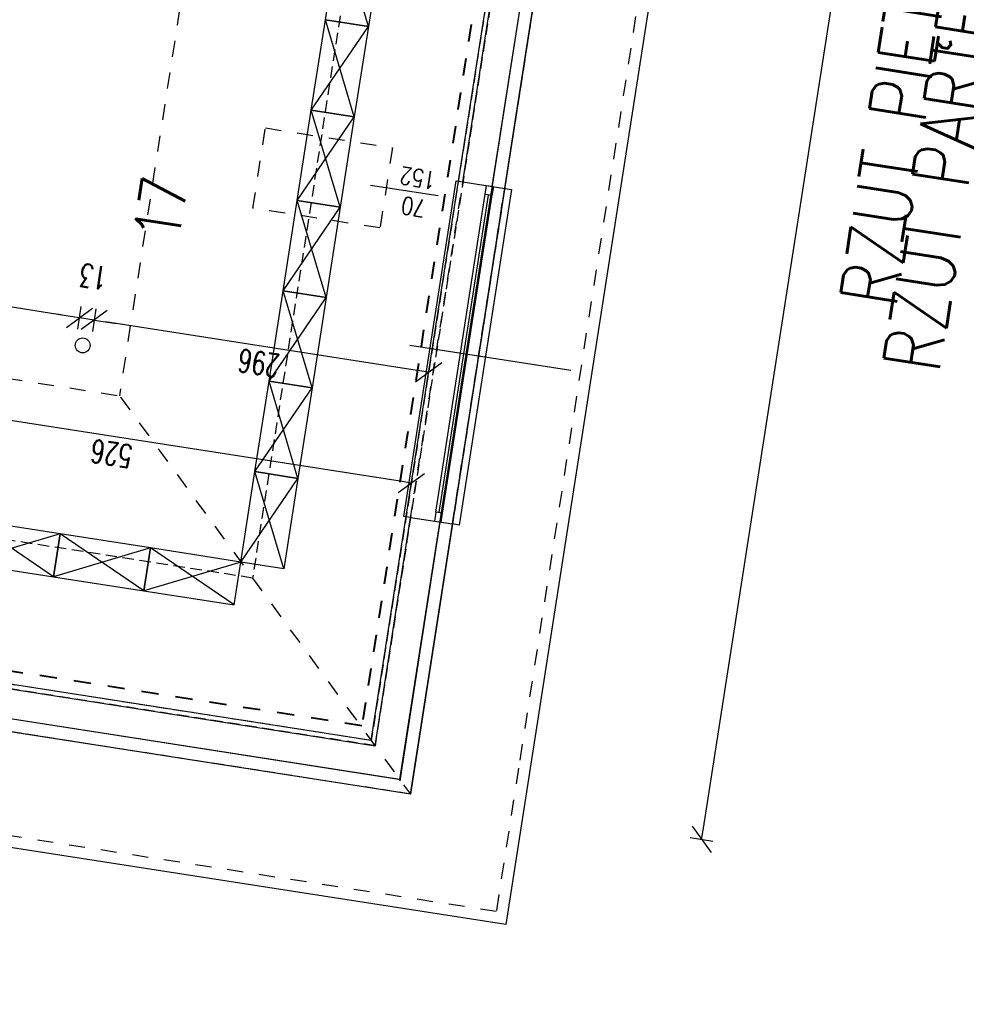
# Model space of a CAD drawing. Extents: x -38969 to 27108, y -24488 to 212598.
# Tile 211 of 256: x -6583 to -5755, y 37870 to 38731. Entities that reach past the tile are written whole.
import ezdxf
from ezdxf import colors
from ezdxf.entities.mleader import LeaderData, LeaderLine
from ezdxf.math import Vec2, Vec3

# ---------------------------------------------------------------- set-up
doc = ezdxf.new("R2010")
doc.units = 0
doc.header["$LTSCALE"] = 100
doc.header["$MEASUREMENT"] = 0
for name, pattern in [('0.5_0.5', [1, 0.5, -0.5]), ('0.7_0.7', [1.4, 0.7, -0.7]), ('DASHED22', [0.15, 0.1, -0.05])]:
    doc.linetypes.add(name, pattern=pattern)
doc.layers.get('0').update_dxf_attribs({"linetype": 'CONTINUOUS'})
doc.layers.get('DEFPOINTS').update_dxf_attribs({"linetype": 'CONTINUOUS'})
for name, color, linetype in [('F_0-MUR istn', 200, 'CONTINUOUS'), ('F_0-MUW', 1, 'CONTINUOUS'), ('F_0-NR POM', 3, 'CONTINUOUS'), ('F_0-POMOCNICZA', 2, 'CONTINUOUS'), ('F_0-POW', 123, 'DASHED22'), ('F_0-STOLARKA', 6, 'CONTINUOUS'), ('F_0-STOLARKA TXT', 6, 'CONTINUOUS'), ('F_0-TXT', 123, 'CONTINUOUS'), ('F_1-DIM100', 6, 'CONTINUOUS'), ('F_1-MEBLE', 5, 'CONTINUOUS'), ('F_1-mur', 3, 'CONTINUOUS'), ('F_1-MUR istn', 200, 'CONTINUOUS'), ('F_1-MUW', 1, 'CONTINUOUS'), ('F_1-POMOCNICZA', 2, 'CONTINUOUS'), ('F_1-POW', 2, 'DASHED22'), ('F_1-POW pos', 2, 'DASHED22'), ('F_1-STOLARKA TXT', 6, 'CONTINUOUS'), ('F_1-TXT', 123, 'CONTINUOUS'), ('F_1-WYKONCZENIE ŚCIANY', 140, 'CONTINUOUS'), ('t_1-TXT', 123, 'CONTINUOUS')]:
    doc.layers.add(name, color=color, linetype=linetype)
doc.styles.add('Arial', font='arial.ttf')
doc.styles.add('ROMANS', font='ROMANS.shx', dxfattribs={"width": 0.8})
doc.styles.get("Standard").update_dxf_attribs({"font": 'romans.shx', "width": 0.7})
doc.dimstyles.new('DIM100', dxfattribs={"dimscale": 10, "dimtxt": 2, "dimasz": 1, "dimexe": 0, "dimexo": 0, "dimgap": 0.5, "dimtad": 1, "dimdec": 4, "dimrnd": 0.5, "dimdsep": 46, "dimtxsty": 'Standard', "dimblk1": 'TICK1', "dimblk2": 'TICK1', "dimsah": 1, "dimcen": 0, "dimse1": 1, "dimse2": 1, "dimclrd": 6, "dimclre": 6, "dimclrt": 123, "dimadec": 0, "dimazin": 0, "dimtfac": 1, "dimtdec": 4, "dimtmove": 2, "dimatfit": 3, "dimldrblk": 'TICK1', "dimfxl": 1, "dimtolj": 1, "dimarcsym": 0})

# ---------------------------------------------------------------- blocks, each defined once
blk = doc.blocks.new('TICK1')
at = {"color": 0}
for p, q in [((-1, -1), (1, 1)), ((0, -1), (0, 1)), ((0, 0), (-1, 0))]:
    blk.add_line(p, q, dxfattribs=at)
blk = doc.blocks.new('*D1613')
at = {"layer": 'DEFPOINTS', "color": 0}
for p in [(-6759.97, 38406.72), (-6794.73, 38183.6), (-6275.3, 38100.65)]:
    blk.add_point(p, dxfattribs=at)
at = {"layer": 'F_1-DIM100', "color": 6, "lineweight": -2, "transparency": 16777216}
blk.add_line((-6250.12, 38327.29), (-6750.08, 38405.18), dxfattribs=at)
at = {"layer": 'F_1-DIM100', "color": 6, "lineweight": -2, "transparency": 16777216, "xscale": 10, "yscale": 10, "zscale": 10}
for p, rotation in [((-6759.97, 38406.72), 171.1447089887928), ((-6240.23, 38325.75), 351.1447089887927)]:
    blk.add_blockref('TICK1', p, dxfattribs=dict(at, rotation=rotation))
at = {"layer": 'F_1-DIM100', "color": 123, "transparency": 16777216, "insert": (-6502.41, 38351.41), "char_height": 20, "attachment_point": 5, "rotation": 171.14471}
blk.add_mtext('\\A1;526', dxfattribs=at)
blk = doc.blocks.new('*D1614')
at = {"layer": 'DEFPOINTS', "color": 0}
for p in [(-6517.6, 38468.27), (-6521.21, 38445.11), (-6223.49, 38433.25)]:
    blk.add_point(p, dxfattribs=at)
at = {"layer": 'F_1-DIM100', "color": 6, "lineweight": -2, "transparency": 16777216}
blk.add_line((-6235.01, 38424.24), (-6507.72, 38466.73), dxfattribs=at)
at = {"layer": 'F_1-DIM100', "color": 6, "lineweight": -2, "transparency": 16777216, "xscale": 10, "yscale": 10, "zscale": 10}
for p, rotation in [((-6517.6, 38468.27), 171.1447089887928), ((-6225.13, 38422.7), 351.1447089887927)]:
    blk.add_blockref('TICK1', p, dxfattribs=dict(at, rotation=rotation))
at = {"layer": 'F_1-DIM100', "color": 123, "transparency": 16777216, "insert": (-6373.67, 38430.66), "char_height": 20, "attachment_point": 5, "rotation": 171.14471}
blk.add_mtext('\\A1;296', dxfattribs=at)
blk = doc.blocks.new('*D1615')
at = {"layer": 'DEFPOINTS', "color": 0}
for p in [(-6530.38, 38470.26), (-6534.13, 38446.17), (-6521.21, 38445.11)]:
    blk.add_point(p, dxfattribs=at)
at = {"layer": 'F_1-DIM100', "color": 6, "lineweight": -2, "transparency": 16777216}
for p, q in [((-6540.26, 38471.8), (-6550.14, 38473.34)), ((-6517.6, 38468.27), (-6530.38, 38470.26)), ((-6507.72, 38466.73), (-6497.84, 38465.19))]:
    blk.add_line(p, q, dxfattribs=at)
at = {"layer": 'F_1-DIM100', "color": 6, "lineweight": -2, "transparency": 16777216, "xscale": 10, "yscale": 10, "zscale": 10}
for p, rotation in [((-6530.38, 38470.26), 351.1447089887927), ((-6517.6, 38468.27), 171.1447089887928)]:
    blk.add_blockref('TICK1', p, dxfattribs=dict(at, rotation=rotation))
at = {"layer": 'F_1-DIM100', "color": 123, "transparency": 16777216, "insert": (-6518.22, 38506.32), "char_height": 20, "attachment_point": 5, "rotation": 171.14471}
blk.add_mtext('\\A1;13', dxfattribs=at)
blk = doc.blocks.new('*D1616')
at = {"layer": 'DEFPOINTS', "color": 0}
for p in [(-6961.25, 38537.39), (-6964.86, 38514.23), (-6534.13, 38446.17)]:
    blk.add_point(p, dxfattribs=at)
at = {"layer": 'F_1-DIM100', "color": 6, "lineweight": -2, "transparency": 16777216}
blk.add_line((-6540.26, 38471.8), (-6951.37, 38535.85), dxfattribs=at)
at = {"layer": 'F_1-DIM100', "color": 6, "lineweight": -2, "transparency": 16777216, "xscale": 10, "yscale": 10, "zscale": 10}
for p, rotation in [((-6961.25, 38537.39), 171.1447089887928), ((-6530.38, 38470.26), 351.1447089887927)]:
    blk.add_blockref('TICK1', p, dxfattribs=dict(at, rotation=rotation))
at = {"layer": 'F_1-DIM100', "color": 123, "transparency": 16777216, "insert": (-6748.12, 38489), "char_height": 20, "attachment_point": 5, "rotation": 171.14471}
blk.add_mtext('\\A1;436', dxfattribs=at)
blk = doc.blocks.new('*D1667')
at = {"layer": 'DEFPOINTS', "color": 0}
for p in [(-6572.68, 39273.4), (-6534.17, 39267.4), (-6755.93, 38432.59)]:
    blk.add_point(p, dxfattribs=at)
at = {"layer": 'F_1-DIM100', "color": 6, "lineweight": -2, "transparency": 16777216}
blk.add_line((-6664.87, 38428.52), (-6535.71, 39257.52), dxfattribs=at)
at = {"layer": 'F_1-DIM100', "color": 6, "lineweight": -2, "transparency": 16777216, "xscale": 10, "yscale": 10, "zscale": 10}
for p, rotation in [((-6534.17, 39267.4), 81.1447089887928), ((-6666.41, 38418.64), 261.1447089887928)]:
    blk.add_blockref('TICK1', p, dxfattribs=dict(at, rotation=rotation))
at = {"layer": 'F_1-DIM100', "color": 123, "transparency": 16777216, "insert": (-6615.11, 38845.33), "char_height": 20, "attachment_point": 5, "rotation": 81.14471}
blk.add_mtext('\\A1;859', dxfattribs=at)
blk = doc.blocks.new('*D1740')
at = {"layer": 'DEFPOINTS', "color": 0}
for p in [(-5776.21, 41037.83), (-5521.52, 40998.15), (-6241.1, 38053.82)]:
    blk.add_point(p, dxfattribs=at)
at = {"layer": 'F_1-mur', "color": 6, "lineweight": -2, "transparency": 16777216}
blk.add_line((-5984.88, 38024.03), (-5523.06, 40988.27), dxfattribs=at)
at = {"layer": 'F_1-mur', "color": 6, "lineweight": -2, "transparency": 16777216, "xscale": 10, "yscale": 10, "zscale": 10}
for p, rotation in [((-5521.52, 40998.15), 81.14470898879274), ((-5986.42, 38014.15), 261.1447089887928)]:
    blk.add_blockref('TICK1', p, dxfattribs=dict(at, rotation=rotation))
at = {"layer": 'F_1-mur', "color": 123, "transparency": 16777216, "insert": (-5768.79, 39508.46), "char_height": 20, "attachment_point": 5, "rotation": 81.14471}
blk.add_mtext('\\A1;3020', dxfattribs=at)

msp = doc.modelspace()

# ---------------------------------------------------------------- linework, layer by layer
at = {"layer": 'F_0-MUR istn'}
for p, q in [((-6158.59306, 38583.43551), (-6089.47426, 39027.08356)), ((-6195.15203, 38589.13126), (-6159.74596, 38816.38973)), ((-6195.15203, 38589.13126), (-6158.59306, 38583.43551)), ((-6271.9678, 38096.0792), (-6240.87204, 38295.67142)), ((-6204.31307, 38289.97566), (-6241.10459, 38053.82447)), ((-6240.87204, 38295.67142), (-6204.31307, 38289.97566)), ((-6241.10459, 38053.82447), (-7054.29466, 38180.51661)), ((-6795.65035, 38177.66709), (-6271.9678, 38096.0792))]:
    msp.add_line(p, q, dxfattribs=at)
at = {"layer": 'F_0-MUW', "linetype": 'Continuous'}
for p, q in [((-5662.00558, 41121.24103), (-6157.6905, 37939.6225)), ((-6169.46194, 38585.12884), (-6100.34314, 39028.77689)), ((-6215.18195, 38291.66899), (-6250.43407, 38065.39861)), ((-6249.29205, 38066.23275), (-7052.60133, 38191.38549)), ((-6157.6905, 37939.6225), (-6805.87117, 38040.60676))]:
    msp.add_line(p, q, dxfattribs=at)
at = {"layer": 'F_0-POMOCNICZA', "linetype": '0.7_0.7', "ltscale": 0.2}
for p, q in [((-5673.42578, 41112.89962), (-6146.4816, 38076.52889)), ((-6166.03191, 37951.0427), (-8462.3305, 38308.7979)), ((-6146.4816, 38076.52889), (-6166.03191, 37951.0427))]:
    msp.add_line(p, q, dxfattribs=at)
at = {"layer": 'F_0-POMOCNICZA', "linetype": '0.7_0.7', "ltscale": 0.15}
for points in [[(-6240.87204, 38295.67142), (-6195.15203, 38589.13126)], [(-6204.31307, 38289.97566), (-6158.59306, 38583.43551)]]:
    msp.add_lwpolyline(points, dxfattribs=at)
at = {"layer": 'F_0-POW'}
msp.add_lwpolyline([(-8359.54872, 38383.87058), (-8182.67234, 39519.17483), (-7195.58013, 39365.38935), (-7083.66617, 40083.72372), (-8071.74646, 40237.66314), (-7895.63977, 41368.02699), (-5776.20755, 41037.82694), (-6235.40883, 38090.38344), (-6241.10459, 38053.82447)], close=True, dxfattribs=at)
at = {"layer": 'F_0-POW', "color": 1}
msp.add_lwpolyline([(-6795.65035, 38177.66709), (-6736.0758, 38560.05416), (-6880.33552, 38582.52932), (-6861.70885, 38702.08703), (-7044.5037, 38730.56582), (-7010.48309, 38948.93157), (-6159.74596, 38816.38973), (-6271.9678, 38096.0792)], close=True, dxfattribs=at)
at = {"layer": 'F_0-STOLARKA'}
for p, q in [((-6218.89083, 38300.34333), (-6174.40234, 38585.89854)), ((-6212.96235, 38299.4197), (-6168.47386, 38584.9749)), ((-6215.92659, 38299.88151), (-6172.66962, 38577.53208))]:
    msp.add_line(p, q, dxfattribs=at)
for points in [[(-6240.87204, 38295.67142), (-6246.80052, 38296.59505), (-6201.08051, 38590.0549), (-6195.15203, 38589.13126)], [(-6158.59306, 38583.43551), (-6152.66458, 38582.51187), (-6198.38458, 38289.05202), (-6204.31307, 38289.97566)]]:
    msp.add_lwpolyline(points, dxfattribs=at)
for points in [[(-6174.40234, 38585.89854), (-6168.47386, 38584.9749), (-6169.70538, 38577.07026), (-6175.63386, 38577.99389)], [(-6220.12235, 38292.43869), (-6214.19387, 38291.51505), (-6212.96235, 38299.4197), (-6218.89083, 38300.34333)]]:
    msp.add_lwpolyline(points, close=True, dxfattribs=at)
at = {"layer": 'F_0-STOLARKA TXT', "ltscale": 0.6}
for q in [(-6241.49565, 38446.06001), (-6181.45306, 38436.70558)]:
    msp.add_line((-6100.78329, 38424.13752), q, dxfattribs=at)
at = {"layer": 'F_1-MEBLE', "ltscale": 0.6}
for p, q in [((-6277.82587, 38725.09769), (-6303.05777, 38809.99381)), ((-6290.14102, 38646.05127), (-6315.37292, 38730.94739)), ((-6327.68807, 38651.90096), (-6277.82587, 38725.09769)), ((-6302.45617, 38567.00484), (-6327.68807, 38651.90096)), ((-6340.00323, 38572.85454), (-6290.14102, 38646.05127)), ((-6352.31838, 38493.80812), (-6302.45617, 38567.00484)), ((-6314.77133, 38487.95842), (-6340.00323, 38572.85454)), ((-6364.63353, 38414.7617), (-6314.77133, 38487.95842)), ((-6327.08648, 38408.912), (-6352.31838, 38493.80812)), ((-6339.40163, 38329.86557), (-6364.63353, 38414.7617)), ((-6376.94869, 38335.71527), (-6327.08648, 38408.912)), ((-6351.71679, 38250.81915), (-6376.94869, 38335.71527)), ((-6389.26384, 38256.66885), (-6339.40163, 38329.86557)), ((-6553.20638, 38243.7521), (-6626.40311, 38293.61431)), ((-6547.35668, 38281.29916), (-6632.25281, 38256.06726)), ((-6474.15996, 38231.43695), (-6547.35668, 38281.29916)), ((-6468.31026, 38268.984), (-6553.20638, 38243.7521)), ((-6395.11354, 38219.1218), (-6468.31026, 38268.984)), ((-6389.26384, 38256.66885), (-6474.15996, 38231.43695))]:
    msp.add_line(p, q, dxfattribs=at)
for points in [[(-6315.37292, 38730.94739), (-6303.05777, 38809.99381), (-6265.51072, 38804.14411), (-6277.82587, 38725.09769)], [(-6327.68807, 38651.90096), (-6315.37292, 38730.94739), (-6277.82587, 38725.09769), (-6290.14102, 38646.05127)], [(-6340.00323, 38572.85454), (-6327.68807, 38651.90096), (-6290.14102, 38646.05127), (-6302.45617, 38567.00484)], [(-6352.31838, 38493.80812), (-6340.00323, 38572.85454), (-6302.45617, 38567.00484), (-6314.77133, 38487.95842)], [(-6364.63353, 38414.7617), (-6352.31838, 38493.80812), (-6314.77133, 38487.95842), (-6327.08648, 38408.912)], [(-6376.94869, 38335.71527), (-6364.63353, 38414.7617), (-6327.08648, 38408.912), (-6339.40163, 38329.86557)], [(-6389.26384, 38256.66885), (-6376.94869, 38335.71527), (-6339.40163, 38329.86557), (-6351.71679, 38250.81915)], [(-6547.35668, 38281.29916), (-6626.40311, 38293.61431), (-6632.25281, 38256.06726), (-6553.20638, 38243.7521)], [(-6468.31026, 38268.984), (-6547.35668, 38281.29916), (-6553.20638, 38243.7521), (-6474.15996, 38231.43695)], [(-6389.26384, 38256.66885), (-6468.31026, 38268.984), (-6474.15996, 38231.43695), (-6395.11354, 38219.1218)]]:
    msp.add_lwpolyline(points, close=True, dxfattribs=at)
at = {"layer": 'F_1-MUR istn'}
for p, q in [((-6275.30436, 38100.64728), (-6085.18918, 39320.92644)), ((-6241.10459, 38053.82447), (-6044.67789, 39314.61492)), ((-6241.10459, 38053.82447), (-7220.29215, 38206.37843)), ((-6275.30436, 38100.64728), (-6795.03459, 38181.61941))]:
    msp.add_line(p, q, dxfattribs=at)
msp.add_circle((-6527.63198, 38446.10824), 6.5, dxfattribs=at)
at = {"layer": 'F_1-MUW', "linetype": 'Continuous'}
for q in [(-6055.54677, 39316.30825), (-7218.59882, 38217.24731)]:
    msp.add_line((-6250.28013, 38066.38669), q, dxfattribs=at)
at = {"layer": 'F_1-POMOCNICZA', "linetype": '0.7_0.7', "ltscale": 0.2}
for p, q in [((-5673.42578, 41112.89962), (-6146.4816, 38076.52889)), ((-6348.04359, 39348.7214), (-6495.51755, 38402.14048)), ((-7147.65054, 38503.74049), (-6495.51755, 38402.14048)), ((-6494.68341, 38400.99846), (-6241.10459, 38053.82447)), ((-6146.4816, 38076.52889), (-6166.03191, 37951.0427))]:
    msp.add_line(p, q, dxfattribs=at)
msp.add_lwpolyline([(-7970.71245, 41470.80876), (-5673.42578, 41112.89962), (-6146.4816, 38076.52889), (-6166.03191, 37951.0427), (-8462.3305, 38308.7979), (-8257.74501, 39621.9566), (-7270.65281, 39468.17113), (-7186.44795, 40008.65104), (-7663.69072, 40083.00378)], dxfattribs=at)
at = {"layer": 'F_1-POMOCNICZA'}
msp.add_lwpolyline([(-7972.45554, 40874.97492), (-7895.63977, 41368.02699), (-5776.20755, 41037.82694), (-6235.40883, 38090.38344), (-6241.10459, 38053.82447), (-8359.54872, 38383.87058), (-8182.67234, 39519.17483), (-7195.58013, 39365.38935), (-7083.66617, 40083.72372), (-8071.74646, 40237.66314), (-7995.23857, 40728.73904)], dxfattribs=at)
at = {"layer": 'F_1-POMOCNICZA', "linetype": '0.7_0.7', "ltscale": 0.2}
msp.add_lwpolyline([(-6378.74689, 38566.11946), (-6367.81719, 38636.27316), (-6256.74746, 38618.96888), (-6267.67716, 38548.81518)], close=True, dxfattribs=at)
at = {"layer": 'F_1-POW'}
msp.add_lwpolyline([(-8359.54872, 38383.87058), (-8182.67234, 39519.17483), (-7195.58013, 39365.38935), (-7083.66617, 40083.72372), (-8071.74646, 40237.66314), (-7895.63977, 41368.02699), (-5776.20755, 41037.82694), (-6235.40883, 38090.38344), (-6241.10459, 38053.82447)], close=True, dxfattribs=at)
at = {"layer": 'F_1-POW', "color": 1}
msp.add_lwpolyline([(-6210.09893, 39327.23011), (-6379.06418, 38242.70453), (-6775.88588, 38304.52795), (-6755.93398, 38432.5918), (-6795.45719, 38438.74938), (-6807.87977, 38359.01347), (-6984.74614, 38386.56863), (-6840.08961, 39315.0655), (-6496.7147, 39261.56891), (-6444.06742, 39599.49237), (-6350.71084, 39584.94774), (-6349.01751, 39595.81662), (-6049.62918, 39549.17298), (-6087.1904, 39308.08139)], close=True, dxfattribs=at)
at = {"layer": 'F_1-POW pos'}
msp.add_lwpolyline([(-6087.1904, 39308.08139), (-6275.30436, 38100.64728), (-6795.03459, 38181.61941), (-6755.93398, 38432.5918), (-6795.45719, 38438.74938), (-6827.32265, 38234.21676), (-7004.18902, 38261.77192), (-6840.08961, 39315.0655), (-6496.7147, 39261.56891), (-6444.06742, 39599.49237), (-6350.71084, 39584.94774), (-6349.01751, 39595.81662), (-6049.62918, 39549.17298), (-6087.1904, 39308.08139)], close=True, dxfattribs=at)
at = {"layer": 'F_1-STOLARKA TXT', "ltscale": 0.6}
msp.add_line((-6216.69501, 38576.8006), (-6276.071, 38586.05117), dxfattribs=at)
at = {"layer": 'F_1-WYKONCZENIE ŚCIANY', "color": 200, "linetype": '0.5_0.5', "lineweight": 40, "ltscale": 0.3, "true_color": 0xba03fc}
msp.add_lwpolyline([(-6095.5318, 39319.50159), (-6283.42888, 38113.45961), (-6783.39751, 38191.35296), (-6744.51378, 38440.93321), (-6803.7986, 38450.16958), (-6835.41753, 38247.21933), (-6992.5223, 38271.69569), (-6831.7482, 39303.64531), (-6488.37329, 39250.14871), (-6435.72601, 39588.07217), (-6342.36943, 39573.52754), (-6340.6761, 39584.39643), (-6061.04938, 39540.83157), (-6095.5318, 39319.50159)], close=True, dxfattribs=at)

# ---------------------------------------------------------------- texts
at = {"layer": 'F_0-NR POM', "color": 3, "style": 'ROMANS', "width": 0.8}
msp.add_text('17', height=40, rotation=81.14470899, dxfattribs=at).set_placement((-6443.83271, 38535.68208))
at = {"layer": 'F_0-TXT', "color": 3, "style": 'ROMANS', "width": 0.8}
msp.add_text('RZUT PARTERU', height=50, rotation=81.14470899, dxfattribs=at).set_placement((-5778.71484, 38420.48056))
at = {"layer": 'F_1-TXT', "color": 3, "style": 'ROMANS', "width": 0.8}
msp.add_text('RZUT PIĘTRA', height=50, rotation=81.14470899, dxfattribs=at).set_placement((-5816.41451, 38477.80316))
at = {"layer": 'F_1-TXT', "insert": (-6236.49305, 38579.88507), "char_height": 15.36, "width": 57.9988426, "attachment_point": 5, "rotation": 171.14470899, "style": 'ROMANS'}
msp.add_mtext('70\\P152', dxfattribs=at)

# ---------------------------------------------------------------- dimensions: what is measured, and where the dimension line sits
at = {"layer": 'F_1-DIM100'}
for base, p1, p2, angle, picture, middle in [((-6534.17133, 39267.40452), (-6755.93398, 38432.5918), (-6572.67538, 39273.40331), 81.14470899, '*D1667', (-6615.10951, 38845.33313)), ((-6961.24924, 38537.38656), (-6534.13167, 38446.17114), (-6964.8575, 38514.22643), 171.14470899, '*D1616', (-6748.12318, 38489.00133)), ((-6530.37895, 38470.2585), (-6521.20945, 38445.10763), (-6534.13167, 38446.17114), 171.14470899, '*D1615', (-6518.21734, 38506.31614)), ((-6517.60119, 38468.26777), (-6223.48657, 38433.24658), (-6521.20945, 38445.10763), 171.14470899, '*D1614', (-6373.67439, 38430.66353)), ((-6759.96505, 38406.71785), (-6275.30436, 38100.64728), (-6794.72671, 38183.59557), 171.14470899, '*D1613', (-6502.40903, 38351.41058))]:
    dim = msp.add_linear_dim(base=base, p1=p1, p2=p2, angle=angle, dimstyle='DIM100', dxfattribs=at)
    dim.commit()
    dim.dimension.update_dxf_attribs({"geometry": picture, "text_midpoint": middle})
at = {"layer": 'F_1-mur'}
dim = msp.add_linear_dim(base=(-5521.52368, 40998.1481), p1=(-6241.10459, 38053.82447), p2=(-5776.20755, 41037.82694), angle=81.14470899, dimstyle='DIM100', dxfattribs=at)
dim.commit()
dim.dimension.update_dxf_attribs({"geometry": '*D1740', "text_midpoint": (-5768.7934, 39508.45595)})

# ---------------------------------------------------------------- leaders
at = {"layer": 'F_1-TXT'}
ml = msp.add_multileader_mtext('Standard', dxfattribs=at)
ml.set_content('leżaki', color=256, style='ROMANS')
ml.set_leader_properties()
ml.build(insert=Vec2(0, 0))
ml.multileader.update_dxf_attribs({"arrow_head_size": 6})
ctx = ml.context
ctx.base_point, ctx.char_height, ctx.arrow_head_size, ctx.landing_gap_size, ctx.plane_origin, ctx.plane_x_axis, ctx.plane_y_axis = Vec3(-6552.46478, 40900.4757), 20, 6, 3, Vec3(-6405.66458, 41058.91488), Vec3(0.153939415, 0.988080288), Vec3(-0.988080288, 0.153939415)
ctx.text_align_type = 2
notes = []
notes.append((ctx, [(0, (0, 0, 0), (0, 0), (1, 0), 1, [])]))
ctx.mtext.insert, ctx.mtext.text_direction, ctx.mtext.rotation, ctx.mtext.alignment, ctx.mtext.flow_direction = Vec3(-6552.30166, 40940.49908), Vec3(0.153939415, 0.988080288), 1.416242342, 3, 5
ml = msp.add_multileader_mtext('Standard', dxfattribs=at)
ml.set_content('pościel', color=256, style='ROMANS')
ml.set_leader_properties()
ml.build(insert=Vec2(0, 0))
ml.multileader.update_dxf_attribs({"arrow_head_size": 6})
ctx = ml.context
ctx.base_point, ctx.char_height, ctx.arrow_head_size, ctx.landing_gap_size, ctx.plane_origin, ctx.plane_x_axis, ctx.plane_y_axis = Vec3(-6447.06061, 40837.73013), 20, 6, 3, Vec3(-6358.92274, 41041.19727), Vec3(0.153939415, 0.988080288), Vec3(-0.988080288, 0.153939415)
ctx.text_align_type = 2
notes.append((ctx, [(0, (0, 0, 0), (0, 0), (1, 0), 1, [])]))
ctx.mtext.insert, ctx.mtext.text_direction, ctx.mtext.rotation, ctx.mtext.alignment, ctx.mtext.flow_direction = Vec3(-6448.16176, 40917.27638), Vec3(0.153939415, 0.988080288), 1.416242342, 3, 5
ml = msp.add_multileader_mtext('Standard', dxfattribs=at)
ml.set_content('stanowisko \\Pdo przewijania', color=256, style='ROMANS')
ml.set_leader_properties()
ml.build(insert=Vec2(0, 0))
ml.multileader.update_dxf_attribs({"arrow_head_size": 6})
ctx = ml.context
ctx.base_point, ctx.char_height, ctx.arrow_head_size, ctx.landing_gap_size, ctx.plane_origin, ctx.plane_x_axis, ctx.plane_y_axis = Vec3(-6655.57592, 40214.04932), 20, 6, 3, Vec3(-6650.86512, 40107.14287), Vec3(0.153939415, 0.988080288), Vec3(-0.988080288, 0.153939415)
notes.append((ctx, [(0, (0, 0, 0), (0, 0), (1, 0), 1, [])]))
ctx.mtext.insert, ctx.mtext.text_direction, ctx.mtext.rotation, ctx.mtext.flow_direction = Vec3(-6663.01875, 40218.24508), Vec3(0.153939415, 0.988080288), 1.416242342, 5
ml = msp.add_multileader_mtext('Standard', dxfattribs=at)
ml.set_content('osłona grzejnika', color=256, style='ROMANS')
ml.set_leader_properties()
ml.build(insert=Vec2(0, 0))
ml.multileader.update_dxf_attribs({"arrow_head_size": 6})
ctx = ml.context
ctx.base_point, ctx.char_height, ctx.arrow_head_size, ctx.landing_gap_size, ctx.plane_origin, ctx.plane_x_axis, ctx.plane_y_axis = Vec3(-7079.71774, 39611.92072), 20, 6, 3, Vec3(-7096.3814, 39742.18144), Vec3(0.153939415, 0.988080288), Vec3(-0.988080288, 0.153939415)
ctx.text_align_type = 2
notes.append((ctx, [(0, (0, 0, 0), (0, 0), (1, 0), 1, [])]))
ctx.mtext.insert, ctx.mtext.text_direction, ctx.mtext.rotation, ctx.mtext.alignment, ctx.mtext.flow_direction = Vec3(-7062.17024, 39811.16584), Vec3(0.153939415, 0.988080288), 1.416242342, 3, 5
ml = msp.add_multileader_mtext('Standard', dxfattribs=at)
ml.set_content('skł. porządkowy', color=256, style='ROMANS')
ml.set_leader_properties()
ml.build(insert=Vec2(0, 0))
ml.multileader.update_dxf_attribs({"arrow_head_size": 6})
ctx = ml.context
ctx.base_point, ctx.char_height, ctx.arrow_head_size, ctx.landing_gap_size, ctx.plane_origin, ctx.plane_x_axis, ctx.plane_y_axis = Vec3(-8102.11473, 39084.89628), 20, 6, 3, Vec3(-7776.5826, 39225.78801), Vec3(0.153939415, 0.988080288), Vec3(-0.988080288, 0.153939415)
notes.append((ctx, [(0, (0, 0, 0), (0, 0), (1, 0), 1, [])]))
ctx.mtext.insert, ctx.mtext.text_direction, ctx.mtext.rotation, ctx.mtext.flow_direction = Vec3(-8114.82732, 39089.91305), Vec3(0.153939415, 0.988080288), 1.416242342, 5
ml = msp.add_multileader_mtext('Standard', dxfattribs=at)
ml.set_content('stanowisko \\Pdo przewijania', color=256, style='ROMANS')
ml.set_leader_properties()
ml.build(insert=Vec2(0, 0))
ml.multileader.update_dxf_attribs({"arrow_head_size": 6})
ctx = ml.context
ctx.base_point, ctx.char_height, ctx.arrow_head_size, ctx.landing_gap_size, ctx.plane_origin, ctx.plane_x_axis, ctx.plane_y_axis = Vec3(-6830.64588, 39087.03105), 20, 6, 3, Vec3(-6807.60038, 39099.94046), Vec3(0.153939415, 0.988080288), Vec3(-0.988080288, 0.153939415)
notes.append((ctx, [(0, (0, 0, 0), (0, 0), (1, 0), 1, [])]))
ctx.mtext.insert, ctx.mtext.text_direction, ctx.mtext.rotation, ctx.mtext.flow_direction = Vec3(-6843.35847, 39092.04782), Vec3(0.153939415, 0.988080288), 1.416242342, 5
ml = msp.add_multileader_mtext('Standard', dxfattribs=at)
ml.set_content('pościel', color=256, style='ROMANS')
ml.set_leader_properties()
ml.build(insert=Vec2(0, 0))
ml.multileader.update_dxf_attribs({"arrow_head_size": 6})
ctx = ml.context
ctx.base_point, ctx.char_height, ctx.arrow_head_size, ctx.landing_gap_size, ctx.plane_origin, ctx.plane_x_axis, ctx.plane_y_axis = Vec3(-6844.31873, 38335.51468), 20, 6, 3, Vec3(-6803.51392, 38200.52271), Vec3(0.153939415, 0.988080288), Vec3(-0.988080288, 0.153939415)
notes.append((ctx, [(0, (0, 0, 0), (0, 0), (1, 0), 1, [])]))
ctx.mtext.insert, ctx.mtext.text_direction, ctx.mtext.rotation, ctx.mtext.flow_direction = Vec3(-6857.03131, 38340.53145), Vec3(0.153939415, 0.988080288), 1.416242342, 5
ml = msp.add_multileader_mtext('Standard', dxfattribs=at)
ml.set_content('leżaki', color=256, style='ROMANS')
ml.set_leader_properties()
ml.build(insert=Vec2(0, 0))
ml.multileader.update_dxf_attribs({"arrow_head_size": 6})
ctx = ml.context
ctx.base_point, ctx.char_height, ctx.arrow_head_size, ctx.landing_gap_size, ctx.plane_origin, ctx.plane_x_axis, ctx.plane_y_axis = Vec3(-6954.06834, 38327.09324), 20, 6, 3, Vec3(-6852.11771, 38197.65962), Vec3(0.153939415, 0.988080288), Vec3(-0.988080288, 0.153939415)
notes.append((ctx, [(0, (0, 0, 0), (0, 0), (1, 0), 1, [])]))
ctx.mtext.insert, ctx.mtext.text_direction, ctx.mtext.rotation, ctx.mtext.flow_direction = Vec3(-6963.48733, 38331.59688), Vec3(0.153939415, 0.988080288), 1.416242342, 5
at = {"layer": 't_1-TXT', "ltscale": 0.6}
ml = msp.add_multileader_mtext('Standard', dxfattribs=at)
ml.set_content('ppp=297,30', color=256)
ml.set_leader_properties()
ml.build(insert=Vec2(0, 0))
ml.multileader.update_dxf_attribs({"dogleg_length": 0.36, "arrow_head_size": 0.09})
ctx = ml.context
ctx.base_point, ctx.char_height, ctx.arrow_head_size, ctx.landing_gap_size, ctx.plane_origin, ctx.plane_x_axis, ctx.plane_y_axis = Vec3(-32072.77193, 59913.30266), 100, 0.09, 0.045, Vec3(-30900.37988, 64272.54371), Vec3(0.081927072, 0.996638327), Vec3(-0.996638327, 0.081927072)
notes.append((ctx, [(0, (0, 0, 0), (0, 0), (1, 0), 1, [])]))
ctx.mtext.insert, ctx.mtext.text_direction, ctx.mtext.rotation, ctx.mtext.flow_direction = Vec3(-32139.2108, 59918.80931), Vec3(0.081927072, 0.996638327), 1.488777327, 5
ml = msp.add_multileader_mtext('Standard', dxfattribs=at)
ml.set_content('1kond.', color=256)
ml.set_leader_properties()
ml.build(insert=Vec2(0, 0))
ml.multileader.update_dxf_attribs({"dogleg_length": 0.36, "arrow_head_size": 0.09})
ctx = ml.context
ctx.base_point, ctx.char_height, ctx.arrow_head_size, ctx.landing_gap_size, ctx.plane_origin, ctx.plane_x_axis, ctx.plane_y_axis = Vec3(-32578.38797, 60152.18437), 100, 0.09, 0.045, Vec3(-31833.25262, 57759.6945), Vec3(0.085898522, 0.996303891), Vec3(-0.996303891, 0.085898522)
ctx.text_align_type = 2
notes.append((ctx, [(0, (0, 0, 0), (0, 0), (1, 0), 1, [])]))
ctx.mtext.insert, ctx.mtext.text_direction, ctx.mtext.rotation, ctx.mtext.alignment, ctx.mtext.flow_direction = Vec3(-32597.43945, 60513.29581), Vec3(0.085898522, 0.996303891), 1.484791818, 3, 5
at = {"layer": 't_1-TXT'}
ml = msp.add_multileader_mtext('Standard', dxfattribs=at)
ml.set_content('{\\C10;H}', color=256, style='Arial')
ml.set_leader_properties(color=6)
ml.build(insert=Vec2(0, 0))
ml.multileader.update_dxf_attribs({"dogleg_length": 0.36, "arrow_head_size": 2.025})
ctx = ml.context
ctx.base_point, ctx.char_height, ctx.arrow_head_size, ctx.landing_gap_size, ctx.plane_origin, ctx.plane_x_axis, ctx.plane_y_axis = Vec3(-6300.33962, 41235.75579), 382.5, 2.025, 1.0125, Vec3(1647.39288, 17253.32025), Vec3(0.153939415, 0.988080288), Vec3(-0.988080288, 0.153939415)
notes.append((ctx, [(0, (0, 0, 0), (0, 0), (1, 0), 1, [])]))
ctx.mtext.insert, ctx.mtext.text_direction, ctx.mtext.rotation, ctx.mtext.flow_direction = Vec3(-6489.15411, 41266.19714), Vec3(0.153939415, 0.988080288), 1.416242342, 5
for ctx, leaders in notes:
    for number, flags, end, landing, length, lines in leaders:
        leader = LeaderData()
        leader.index, (leader.has_last_leader_line, leader.has_dogleg_vector, leader.attachment_direction) = number, flags
        leader.last_leader_point, leader.dogleg_vector, leader.dogleg_length = Vec3(end), Vec3(landing), length
        for number, points, colour, breaks in lines:
            line = LeaderLine()
            line.index, line.vertices, line.color, line.breaks = number, Vec3.list(points), colors.encode_raw_color(colour), breaks
            leader.lines.append(line)
        ctx.leaders.append(leader)

doc.saveas('drawing.dxf')
